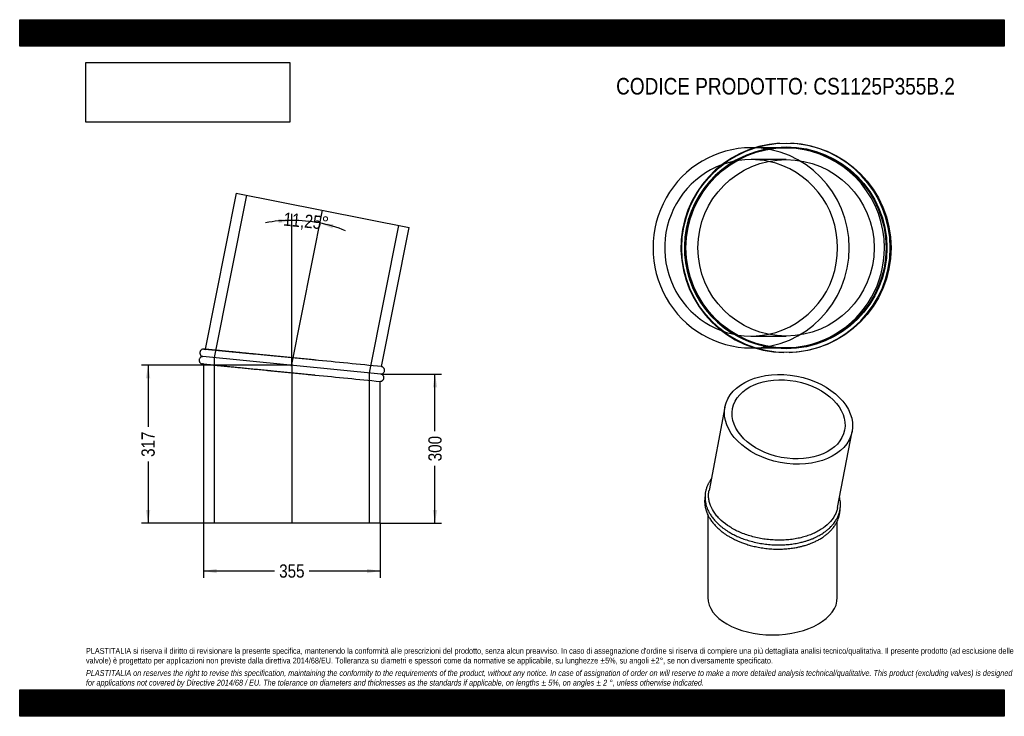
# Model space of a CAD drawing. Header units: millimetres. Extents: x 0 to 1980, y 0 to 1400.
import ezdxf
from ezdxf.enums import TextEntityAlignment as Align
from ezdxf.lldxf.tags import DXFTag

# ---------------------------------------------------------------- set-up
doc = ezdxf.new("R2010")
doc.units = ezdxf.units.MM
doc.header["$LTSCALE"] = 6.666667
doc.layers.add('Default', color=7, linetype='Continuous')
doc.layers.add('TUBO_X_GOMITO_11', color=7, linetype='Continuous')
doc.styles.add('SEACAD_Arial_Narrow', font='ARIALN.TTF')
tags = doc.linetypes.add('CENTER2', pattern=[28.575, 19.05, -3.175, 3.175, -3.175]).pattern_tags.tags
tags[10:11] = [DXFTag(74, 4), DXFTag(75, 0), DXFTag(340, '0'), DXFTag(46, 0.0), DXFTag(50, 0.0), DXFTag(44, 0.0), DXFTag(45, 0.0)]
tags[8:9] = [DXFTag(74, 4), DXFTag(75, 0), DXFTag(340, '0'), DXFTag(46, 0.0), DXFTag(50, 0.0), DXFTag(44, 0.0), DXFTag(45, 0.0)]
tags[6:7] = [DXFTag(74, 4), DXFTag(75, 0), DXFTag(340, '0'), DXFTag(46, 0.0), DXFTag(50, 0.0), DXFTag(44, 0.0), DXFTag(45, 0.0)]
tags[4:5] = [DXFTag(74, 4), DXFTag(75, 0), DXFTag(340, '0'), DXFTag(46, 0.0), DXFTag(50, 0.0), DXFTag(44, 0.0), DXFTag(45, 0.0)]
tags = doc.linetypes.add('HIDDEN2', pattern=[4.7625, 3.175, -1.5875]).pattern_tags.tags
tags[6:7] = [DXFTag(74, 4), DXFTag(75, 0), DXFTag(340, '0'), DXFTag(46, 0.0), DXFTag(50, 0.0), DXFTag(44, 0.0), DXFTag(45, 0.0)]
tags[4:5] = [DXFTag(74, 4), DXFTag(75, 0), DXFTag(340, '0'), DXFTag(46, 0.0), DXFTag(50, 0.0), DXFTag(44, 0.0), DXFTag(45, 0.0)]
doc.dimstyles.new('Plastitalia', dxfattribs={"dimtxt": 26.666667, "dimasz": 26.666667, "dimexe": 13.333333, "dimexo": 0, "dimgap": 6.666667, "dimtad": 0, "dimdec": 0, "dimtxsty": 'SEACAD_Arial_Narrow', "dimblk1": '_SE_FILLED', "dimblk2": '_SE_FILLED', "dimsah": 1, "dimcen": 13.333333, "dimadec": 0, "dimazin": 0, "dimtfac": 0.8, "dimtdec": 1, "dimtmove": 0, "dimatfit": 3, "dimfxl": 1, "dimtolj": 1, "dimarcsym": 0})
picture_1 = doc.add_image_def('image1.jpg', size_in_pixel=(4302, 1260))

# ---------------------------------------------------------------- blocks, each defined once
blk = doc.blocks.new('SEANNOT_GROUP')
at = {"layer": 'Default', "color": 7, "linetype": 'CENTER2'}
blk.add_line((547.3, 707.4), (547.3, 388.1), dxfattribs=at)
blk = doc.blocks.new('SEANNOT_GROUP1')
at = {"layer": 'Default', "color": 7, "linetype": 'CENTER2'}
blk.add_line((546.9, 703.6), (609.2, 1016.9), dxfattribs=at)
blk = doc.blocks.new('SE')
at = {"layer": 'TUBO_X_GOMITO_11', "color": 7, "linetype": 'Continuous'}
for p, q in [((435.1, 1051.5), (372.7, 737.8)), ((435.1, 1051.5), (783.3, 982.3)), ((727.7, 702.8), (783.3, 982.3)), ((726.2, 687.9), (368.3, 723.2)), ((726.2, 687.9), (368.3, 723.2)), ((369.8, 708), (369.8, 388.1)), ((724.8, 388.1), (724.8, 673.1)), ((724.8, 388.1), (369.8, 388.1))]:
    blk.add_line(p, q, dxfattribs=at)
at = {"layer": 'TUBO_X_GOMITO_11', "color": 7, "linetype": 'HIDDEN2'}
for p, q in [((455.8, 1047.4), (390.9, 720.9)), ((703.7, 690.1), (762.6, 986.4)), ((372.7, 737.8), (372.6, 737.5)), ((390.9, 720.9), (390.9, 388.1)), ((369.8, 708.3), (369.8, 708)), ((703.7, 388.1), (703.7, 690.1))]:
    blk.add_line(p, q, dxfattribs=at)
for centre, start, end in [((-10189.8, -109230.9), 84.399173, 84.513578), ((11464, 110624.2), 264.236422, 264.353497)]:
    blk.add_arc(centre, 110474.4, start, end, dxfattribs=at)
at = {"layer": 'TUBO_X_GOMITO_11', "color": 7, "linetype": 'Continuous'}
for centre, start, end in [((-10189.8, -109230.9), 84.328557, 84.399173), ((11464, 110624.2), 264.353497, 264.421443)]:
    blk.add_arc(centre, 110474.4, start, end, dxfattribs=at)
for points, knots in [([(370.4, 738), (369.9, 738), (368.9, 738), (367.3, 737.7), (365.9, 737), (364.4, 735.9), (363.3, 734.4), (362.5, 732.5), (362.2, 730.8), (362.4, 729), (362.9, 727.4), (363.8, 725.8), (365.1, 724.5), (366.7, 723.6), (367.7, 723.3), (368.3, 723.2)], [0, 0, 0, 0, 0.067377, 0.137549, 0.207341, 0.27317, 0.379965, 0.448259, 0.545485, 0.611252, 0.685908, 0.766111, 0.84774, 0.926748, 1, 1, 1, 1]), ([(592.3, 716.1), (589.9, 716.4), (583.6, 717), (571.8, 718.2), (557.8, 719.5), (543.6, 720.9), (529.4, 722.3), (515.4, 723.7), (501.6, 725.1), (488.3, 726.4), (475.6, 727.6), (463.7, 728.8), (454.5, 729.7), (447.5, 730.4), (442.5, 730.9), (437.4, 731.4), (432.1, 731.9), (426.3, 732.5), (420.2, 733.1), (413.7, 733.7), (407.5, 734.3), (401.8, 734.9), (396.6, 735.4), (391.5, 735.9), (386.6, 736.4), (382.2, 736.8), (378.3, 737.2), (375, 737.5), (372.5, 737.8), (370.8, 738), (370.5, 738), (370.4, 738)], [0, 0, 0, 0, 0.020436, 0.064271, 0.108104, 0.151941, 0.19578, 0.239618, 0.283452, 0.326986, 0.36923, 0.410105, 0.449611, 0.468853, 0.487753, 0.506625, 0.527817, 0.551809, 0.578599, 0.608183, 0.640562, 0.668475, 0.698175, 0.729659, 0.762927, 0.797979, 0.834814, 0.873433, 0.913836, 0.956024, 1, 1, 1, 1]), ([(368.3, 723.2), (367.8, 723.1), (366.8, 723.1), (365.3, 722.6), (363.9, 721.8), (362.5, 720.6), (361.5, 719), (360.9, 717.1), (360.7, 715.3), (361.1, 713.5), (361.7, 712), (362.8, 710.5), (364.2, 709.3), (365.8, 708.5), (366.9, 708.3), (367.5, 708.2)], [0, 0, 0, 0, 0.067041, 0.136884, 0.206362, 0.271891, 0.378057, 0.446059, 0.543661, 0.6096, 0.684469, 0.764951, 0.846929, 0.926335, 1, 1, 1, 1]), ([(367.5, 708.2), (367.6, 708.2), (367.8, 708.2), (369, 708.1), (370.9, 707.9), (373.4, 707.6), (376.5, 707.3), (380.4, 706.9), (385, 706.5), (389.8, 706), (394.7, 705.5), (399.6, 705), (404.3, 704.6), (408.9, 704.1), (413.4, 703.7), (418, 703.2), (422.8, 702.8), (427.9, 702.3), (434.9, 701.6), (444.1, 700.7), (456, 699.5), (468.5, 698.3), (481.5, 697), (494.9, 695.7), (508.7, 694.3), (522.6, 692.9), (536.8, 691.5), (550.9, 690.1), (565.1, 688.7), (579, 687.4), (589.2, 686.4), (593.9, 685.9), (594.5, 685.8)], [0, 0, 0, 0, 0.037519, 0.07344, 0.107766, 0.140497, 0.171634, 0.20831, 0.242496, 0.274191, 0.303393, 0.330102, 0.354316, 0.376034, 0.396396, 0.41688, 0.437492, 0.458232, 0.479101, 0.521214, 0.56384, 0.606904, 0.650029, 0.693157, 0.736286, 0.779415, 0.822542, 0.865672, 0.908804, 0.951936, 0.995064, 1, 1, 1, 1]), ([(726.2, 687.9), (726.8, 687.9), (727.8, 688), (729.3, 688.5), (730.6, 689.3), (732, 690.5), (733, 692), (733.7, 694), (733.8, 695.8), (733.5, 697.5), (732.8, 699.1), (731.8, 700.6), (730.4, 701.8), (728.9, 702.5), (728, 702.7), (727.7, 702.7)], [0, 0, 0, 0, 0.069004, 0.140892, 0.212405, 0.279852, 0.389126, 0.459119, 0.559579, 0.627449, 0.70451, 0.787348, 0.871726, 0.953457, 1, 1, 1, 1]), ([(724.8, 673.1), (725.1, 673.1), (725.9, 673.1), (727.2, 673.4), (728.6, 674.1), (730.1, 675.2), (731.3, 676.6), (732.1, 678.5), (732.3, 680.3), (732.2, 682.1), (731.7, 683.7), (730.7, 685.2), (729.4, 686.5), (727.9, 687.5), (726.8, 687.8), (726.2, 687.9)], [0, 0, 0, 0, 0.040054, 0.112282, 0.184118, 0.251876, 0.3618, 0.432094, 0.532169, 0.599862, 0.676706, 0.759258, 0.843279, 0.924602, 1, 1, 1, 1])]:
    blk.add_open_spline(points, degree=3, knots=knots, dxfattribs=at)
at = {"layer": 'TUBO_X_GOMITO_11', "color": 7, "linetype": 'HIDDEN2'}
for points in [[(370.4, 738), (371.2, 737.9), (372, 737.7), (372.8, 737.4)], [(596.3, 715.7), (592.5, 716.1), (589.2, 716.4), (585.8, 716.8)], [(369.9, 708.3), (369.1, 708.2), (368.3, 708.1), (367.5, 708.2)], [(581, 687.2), (584.3, 686.9), (587.5, 686.5), (591.2, 686.2)]]:
    blk.add_open_spline(points, degree=3, dxfattribs=at)
blk.add_open_spline([(495, 695.6), (499.5, 695.2), (508.7, 694.3), (518, 693.4), (522.7, 692.9)], degree=3, knots=[0.70041346, 0.70041346, 0.70041346, 0.70041346, 0.74399435, 0.78757429, 0.78757429, 0.78757429, 0.78757429], dxfattribs=at)
blk = doc.blocks.new('DMBLK25')
at = {"layer": 'Default', "linetype": 'Continuous'}
for points in [[(396.4, 287.5), (396.4, 296.4), (369.8, 292)], [(698.1, 287.5), (724.8, 292), (698.1, 296.4)]]:
    blk.add_hatch(color=7, dxfattribs=at).paths.add_polyline_path(points)
at = {"layer": 'Default', "color": 7, "linetype": 'Continuous'}
for p, q in [((369.8, 388.1), (369.8, 278.6)), ((724.8, 388.1), (724.8, 278.6)), ((512.5, 292), (369.8, 292)), ((724.8, 292), (582.1, 292))]:
    blk.add_line(p, q, dxfattribs=at)
at = {"layer": 'Default', "color": 7, "linetype": 'Continuous', "style": 'SEACAD_Arial_Narrow'}
blk.add_text('355', height=26.67, dxfattribs=at).set_placement((521.8, 305.3), align=Align.TOP_LEFT)
blk = doc.blocks.new('_SE_FILLED')
at = {"color": 0}
blk.add_line((0, 0), (-1, 0), dxfattribs=at)
blk.add_solid([(0, 0), (-1, -0.1665), (-1, 0.1665), (0, 0)], dxfattribs=at)
blk = doc.blocks.new('DMBLK26')
at = {"layer": 'Default', "linetype": 'Continuous'}
for points in [[(839.6, 661.2), (835.1, 687.9), (830.7, 661.2)], [(839.6, 414.7), (830.7, 414.7), (835.1, 388.1)]]:
    blk.add_hatch(color=7, dxfattribs=at).paths.add_polyline_path(points)
at = {"layer": 'Default', "color": 7, "linetype": 'Continuous'}
for p, q in [((726.2, 687.9), (848.4, 687.9)), ((835.1, 572.8), (835.1, 687.9)), ((835.1, 388.1), (835.1, 503.2)), ((724.8, 388.1), (848.4, 388.1))]:
    blk.add_line(p, q, dxfattribs=at)
at = {"layer": 'Default', "color": 7, "linetype": 'Continuous', "style": 'SEACAD_Arial_Narrow'}
blk.add_text('300', height=26.67, rotation=90, dxfattribs=at).set_placement((821.8, 512.5), align=Align.TOP_LEFT)
blk = doc.blocks.new('SE1')
at = {"layer": 'TUBO_X_GOMITO_11', "color": 7, "linetype": 'Continuous'}
for p, q in [((1418.2, 621.3), (1386.2, 453.9)), ((1644.7, 419.6), (1673.9, 572.3)), ((1383.8, 404.9), (1383.8, 238.8)), ((1644.1, 238.8), (1644.1, 392.3))]:
    blk.add_line(p, q, dxfattribs=at)
for major_axis in [(-127.8, 24.5), (-112.7, 21.5)]:
    blk.add_ellipse((1546.1, 596.8), major_axis=major_axis, ratio=0.678892, dxfattribs=at)
blk.add_ellipse((1514, 238.8), major_axis=(130.2, 0), ratio=0.57735, start_param=3.141593, end_param=6.283185, dxfattribs=at)
for points, knots in [([(1390.6, 477.1), (1389.9, 476.1), (1388.6, 474.2), (1387, 471.6), (1385.6, 469.3), (1384.3, 466.7), (1382.6, 463), (1380.7, 457.8), (1379.1, 451.6), (1378.3, 445.5), (1378.1, 440.1), (1378.3, 435.5), (1378.8, 431.4), (1379.6, 427.4), (1380.8, 422.8), (1382.7, 417.2), (1385.6, 410.8), (1389.5, 404.2), (1394.3, 397.6), (1399.6, 391.4), (1405, 386.2), (1410, 381.8), (1414.6, 378.2), (1419.3, 374.9), (1424.8, 371.2), (1431.9, 367.1), (1440.7, 362.6), (1450.9, 358.2), (1461.9, 354.2), (1473.9, 350.8), (1486.5, 348), (1499.4, 346), (1512.1, 344.7), (1524.3, 344.3), (1536, 344.5), (1547.3, 345.4), (1558.4, 346.9), (1568.6, 348.9), (1577.1, 351.1), (1584, 353.2), (1589.9, 355.3), (1595.1, 357.3), (1599.1, 359.1), (1602.1, 360.5), (1604.8, 361.9), (1607.8, 363.5), (1611.5, 365.6), (1615.8, 368.4), (1620.2, 371.5), (1624.4, 374.8), (1628.1, 378), (1631.7, 381.6), (1635.2, 385.4), (1638.3, 389.4), (1640.7, 392.9), (1642.4, 395.9), (1643.9, 398.5), (1645.2, 401.2), (1646.5, 404.4), (1647.8, 407.9), (1648.8, 411.4), (1649.5, 414.6), (1650, 417.7), (1650.4, 421.3), (1650.6, 425.9), (1650.4, 431.1), (1649.7, 436.1), (1649, 439.1), (1648.7, 440.4)], [0.1201637, 0.1201637, 0.1201637, 0.1201637, 0.1262209, 0.1313567, 0.1354188, 0.1399629, 0.1459782, 0.1566573, 0.168444, 0.1797586, 0.1887573, 0.1968526, 0.2041777, 0.2103601, 0.2180081, 0.2283123, 0.240351, 0.2527603, 0.2655387, 0.2783874, 0.2894609, 0.2985936, 0.3064453, 0.3139528, 0.3222475, 0.3333477, 0.3461979, 0.3605224, 0.3748428, 0.3895087, 0.4054491, 0.4207196, 0.4357657, 0.4504968, 0.4637234, 0.4772636, 0.4911, 0.5046711, 0.5158465, 0.5243539, 0.5326112, 0.5404396, 0.5465675, 0.5507564, 0.5540614, 0.5588039, 0.5651321, 0.5723029, 0.580741, 0.5889443, 0.5964754, 0.6033439, 0.6126688, 0.6211122, 0.628068, 0.6337815, 0.6384884, 0.6431978, 0.6491259, 0.6563876, 0.6627669, 0.6681099, 0.6732688, 0.679572, 0.6871488, 0.6976999, 0.7069107, 0.7134725, 0.7134725, 0.7134725, 0.7134725]), ([(1378.1, 441.4), (1377.8, 439.3), (1377.3, 434.6), (1377.4, 427.7), (1378.2, 422.2), (1379, 418.5), (1379.6, 416.1), (1380.5, 413), (1381.8, 409.2), (1384, 404.3), (1387, 398.7), (1391.3, 392), (1394.7, 387.9), (1396.9, 385.4)], [0.8980509, 0.8980509, 0.8980509, 0.8980509, 0.9093401, 0.9226112, 0.9346173, 0.9382755, 0.9421926, 0.947391, 0.9543456, 0.963219, 0.9737887, 0.9860508, 1, 1, 1, 1]), ([(1423.4, 383.7), (1417.4, 387.9), (1412, 392.4), (1404.9, 399.5), (1402.7, 401.9), (1398.7, 406.9), (1396.9, 409.4), (1392, 417.1), (1389.6, 422.3), (1387, 430.4), (1386.4, 433.2), (1385.5, 438.6), (1385.3, 441.3), (1385.3, 446.7), (1385.5, 449.4), (1386, 452.7), (1386.1, 453.3), (1386.2, 453.9)], [0, 0, 0, 0, 0.03125, 0.03125, 0.046875, 0.046875, 0.0625, 0.0625, 0.09375, 0.09375, 0.109375, 0.109375, 0.125, 0.125, 0.140625, 0.140625, 0.1442522, 0.1442522, 0.1442522, 0.1442522]), ([(1396.9, 385.4), (1399, 383.1), (1402.3, 379.5), (1408.5, 374), (1414, 369.7), (1419.1, 366), (1423.6, 363.1), (1427.3, 360.9), (1430.3, 359.2), (1432.9, 357.8), (1435.8, 356.3), (1439.7, 354.3), (1445.1, 351.9), (1452, 349.1), (1460.1, 346.2), (1469.4, 343.4), (1479.8, 340.8), (1491.2, 338.6), (1503.4, 337), (1515.7, 336), (1527.9, 335.8), (1539.8, 336.3), (1551, 337.5), (1560.6, 339), (1567.4, 340.4), (1571.9, 341.5), (1574.9, 342.3), (1578, 343.1), (1581.8, 344.3), (1586.5, 345.8), (1592.2, 348), (1598.7, 350.7), (1605.6, 354.2), (1612.4, 358.1), (1618.5, 362.3), (1624.1, 366.6), (1629.3, 371.4), (1634.4, 376.8), (1638.9, 382.7), (1642.4, 388.6), (1645.1, 394.1), (1647.1, 399.5), (1648.7, 405.3), (1649.5, 411), (1649.8, 414.7), (1649.8, 416.2)], [0, 0, 0, 0, 0.0126909, 0.0240111, 0.033964, 0.0425526, 0.049605, 0.0552561, 0.0595634, 0.0631849, 0.0669783, 0.0720523, 0.0800365, 0.0892849, 0.0998994, 0.1118566, 0.1244428, 0.1383897, 0.1530056, 0.1675586, 0.1820512, 0.1960717, 0.2101388, 0.2227044, 0.2316219, 0.2361274, 0.2400272, 0.2436473, 0.2484902, 0.2550701, 0.2630554, 0.2725403, 0.2834086, 0.2951663, 0.3058894, 0.315718, 0.3270999, 0.3386985, 0.3511846, 0.3631081, 0.3731066, 0.3824954, 0.3930523, 0.4046392, 0.4127277, 0.4127277, 0.4127277, 0.4127277]), ([(1644.7, 419.7), (1644.3, 417.6), (1643.8, 415.6), (1642.4, 411), (1641.3, 408.4), (1638.8, 403.3), (1637.4, 400.9), (1632.5, 393.6), (1628.4, 389), (1619, 380.6), (1613.6, 376.7), (1604.5, 371.5), (1601.3, 369.8), (1594.7, 366.8), (1591.3, 365.3), (1584.1, 362.7), (1580.5, 361.6), (1572.9, 359.4), (1569.1, 358.5), (1561.2, 356.9), (1557.2, 356.2), (1549.1, 355.1), (1544.9, 354.7), (1536.5, 354.1), (1532.3, 354), (1523.8, 353.9), (1519.5, 354.1), (1511, 354.6), (1506.7, 354.9), (1498.2, 356), (1494, 356.6), (1481.5, 358.9), (1473.3, 361), (1461.5, 364.8), (1457.6, 366.1), (1450.1, 369.1), (1446.5, 370.7), (1436, 375.8), (1429.5, 379.5), (1423.4, 383.7)], [0.6442386, 0.6442386, 0.6442386, 0.6442386, 0.65625, 0.65625, 0.671875, 0.671875, 0.6875, 0.6875, 0.71875, 0.71875, 0.75, 0.75, 0.765625, 0.765625, 0.78125, 0.78125, 0.796875, 0.796875, 0.8125, 0.8125, 0.828125, 0.828125, 0.84375, 0.84375, 0.859375, 0.859375, 0.875, 0.875, 0.890625, 0.890625, 0.90625, 0.90625, 0.9375, 0.9375, 0.953125, 0.953125, 0.96875, 0.96875, 1, 1, 1, 1])]:
    blk.add_open_spline(points, degree=3, knots=knots, dxfattribs=at)
blk = doc.blocks.new('DMBLK27')
at = {"layer": 'Default', "linetype": 'Continuous'}
for points in [[(520.8, 991), (547.3, 996.7), (520.4, 999.9)], [(631, 989), (604.1, 991.1), (628.9, 980.4)]]:
    blk.add_hatch(color=7, dxfattribs=at).paths.add_polyline_path(points)
at = {"layer": 'Default', "color": 7, "linetype": 'Continuous'}
blk.add_line((547.3, 707.4), (547.3, 1010), dxfattribs=at)
for start, end in [(90, 100.4952), (68.2548, 90)]:
    blk.add_arc((547.3, 705.5), 291.2, start, end, dxfattribs=at)
at = {"layer": 'Default', "color": 7, "linetype": 'Continuous', "style": 'SEACAD_Arial_Narrow'}
blk.add_text('11,25°', height=26.67, rotation=354.375, dxfattribs=at).set_placement((531.9, 1013), align=Align.TOP_LEFT)
blk = doc.blocks.new('SE2')
at = {"layer": 'TUBO_X_GOMITO_11', "color": 7, "linetype": 'Continuous'}
for p, q in [((1478.3, 1142.7), (1470.9, 1142.7)), ((1470.9, 740.3), (1478.5, 740.3))]:
    blk.add_line(p, q, dxfattribs=at)
at = {"layer": 'TUBO_X_GOMITO_11', "color": 7, "linetype": 'HIDDEN2'}
for p, q in [((1537.8, 1142.7), (1478.3, 1142.7)), ((1541.1, 1118.8), (1470.9, 1118.8)), ((1470.9, 764.3), (1541.1, 764.3)), ((1478.5, 740.3), (1537.8, 740.3))]:
    blk.add_line(p, q, dxfattribs=at)
at = {"layer": 'TUBO_X_GOMITO_11', "color": 7, "linetype": 'Continuous'}
for centre, radius in [((1541.9, 941.5), 210.5), ((1541.1, 941.5), 201.2), ((1541.1, 941.5), 177.3)]:
    blk.add_circle(centre, radius, dxfattribs=at)
at = {"layer": 'TUBO_X_GOMITO_11', "color": 7, "linetype": 'HIDDEN2'}
blk.add_circle((1541.1, 941.5), 202.8, dxfattribs=at)
blk.add_circle((1541.1, 941.5), 202.8, dxfattribs=at)
at = {"layer": 'TUBO_X_GOMITO_11', "color": 7, "linetype": 'Continuous'}
blk.add_arc((1540.2, 941.5), 210.5, 93.4027, 269.0128, dxfattribs=at)
at = {"layer": 'TUBO_X_GOMITO_11', "color": 7, "linetype": 'HIDDEN2'}
for centre, radius, start, end in [((1540.2, 941.5), 210.5, 0, 87.1121), ((1537.8, 941.5), 201.2, 0, 238.091), ((1537.8, 941.5), 201.2, 241.6179, 360), ((1540.2, 941.5), 210.5, 271.8646, 0)]:
    blk.add_arc(centre, radius, start, end, dxfattribs=at)
at = {"layer": 'TUBO_X_GOMITO_11', "color": 7, "linetype": 'Continuous'}
for major_axis, start_param, end_param in [((0, 201.2), 0, 3.141593), ((0, 177.3), 3.342881, 6.081897)]:
    blk.add_ellipse((1470.9, 941.5), major_axis=major_axis, ratio=0.980785, start_param=start_param, end_param=end_param, dxfattribs=at)
at = {"layer": 'TUBO_X_GOMITO_11', "color": 7, "linetype": 'HIDDEN2'}
for major_axis, start_param, end_param in [((0, 201.2), 3.141593, 6.283185), ((0, 177.3), 0, 3.342881), ((0, 177.3), 6.081897, 6.283185)]:
    blk.add_ellipse((1470.9, 941.5), major_axis=major_axis, ratio=0.980785, start_param=start_param, end_param=end_param, dxfattribs=at)
blk = doc.blocks.new('DMBLK28')
at = {"layer": 'Default', "linetype": 'Continuous'}
for points in [[(253.7, 678.9), (262.6, 678.9), (258.2, 705.5)], [(253.7, 414.7), (258.2, 388.1), (262.6, 414.7)]]:
    blk.add_hatch(color=7, dxfattribs=at).paths.add_polyline_path(points)
at = {"layer": 'Default', "color": 7, "linetype": 'Continuous'}
for p, q in [((547.3, 705.5), (244.8, 705.5)), ((258.2, 705.5), (258.2, 581.6)), ((258.2, 512), (258.2, 388.1)), ((547.3, 388.1), (244.8, 388.1))]:
    blk.add_line(p, q, dxfattribs=at)
at = {"layer": 'Default', "color": 7, "linetype": 'Continuous', "style": 'SEACAD_Arial_Narrow'}
blk.add_text('317', height=26.67, rotation=90, dxfattribs=at).set_placement((244.8, 521.3), align=Align.TOP_LEFT)

msp = doc.modelspace()

# ---------------------------------------------------------------- hatches: boundary and pattern name
at = {"layer": 'Default', "linetype": 'Continuous'}
h = msp.add_hatch(dxfattribs=at)
h.set_pattern_fill('LINE', scale=0.629921, angle=45, style=0)
h.paths.add_polyline_path([(1980, 1346.7), (1980, 1400), (0, 1400), (0, 1346.7)])
for points in [[(1980, 1346.7), (1980, 1400), (0, 1400), (0, 1346.7)], [(1980, 0), (1980, 53.3), (0, 53.3), (0, 0)]]:
    msp.add_hatch(color=7, dxfattribs=at).paths.add_polyline_path(points)
h = msp.add_hatch(dxfattribs=at)
h.set_pattern_fill('LINE', scale=0.629921, angle=45, style=0)
h.paths.add_polyline_path([(1980, 0), (1980, 53.3), (0, 53.3), (0, 0)])

# ---------------------------------------------------------------- linework, layer by layer
at = {"layer": 'Default', "color": 7, "linetype": 'Continuous'}
for p, q in [((0, 1400), (1980, 1400)), ((0, 1346.7), (0, 1400)), ((1980, 1400), (1980, 1346.7)), ((1980, 1346.7), (0, 1346.7)), ((0, 53.3), (1980, 53.3)), ((0, 0), (0, 53.3)), ((1980, 53.3), (1980, 0)), ((1980, 0), (0, 0))]:
    msp.add_line(p, q, dxfattribs=at)

# ---------------------------------------------------------------- block references
at = {"layer": 'Default'}
for name in ['SE2', 'SE', 'SEANNOT_GROUP1', 'SEANNOT_GROUP', 'SE1']:
    msp.add_blockref(name, (0, 0), dxfattribs=at)

# ---------------------------------------------------------------- texts
at = {"layer": 'Default', "attachment_point": 1}
for s, insert, char_height, width in [('{\\fArial Narrow|b0||i0||c0|p34;\\C7;\\H33.33333333;\\W1.;CODICE PRODOTTO: CS1125P355B.2}', (1199.4, 1283), 33.333, 683.28), ("{\\fArial Narrow|b0||i0||c0|p34;\\C7;\\H11.66666667;\\W1.;PLASTITALIA si riserva il diritto di revisionare la presente specifica, mantenendo la conformità alle prescrizioni del prodotto, senza alcun preavviso. In caso di assegnazione d'ordine si riserva di compiere una più dettagliata analisi tecnico/qualitativa. Il presente prodotto (ad esclusione delle \\P}{\\fArial Narrow|b0||i0||c0|p34;\\C7;\\H11.66666667;\\W1.;valvole) è progettato per applicazioni non previste dalla direttiva 2014/68/EU. Tolleranza su diametri e spessori come da normative se applicabile, su lunghezze ±5%, su angoli ±2°, se non diversamente specificato.\\P}{\\fArial Narrow|b0||i0||c0|p34;\\C7;\\H3.333333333;\\W1.;   \\P}{\\fArial Narrow|b0||i1||c0|p34;\\C7;\\H11.66666667;\\W1.;PLASTITALIA on reserves the right to revise this specification, maintaining the conformity to the requirements of the product, without any notice. In case of assignation of order on will reserve to make a more detailed analysis technical/qualitative. This product (excluding valves) is designed \\P}{\\fArial Narrow|b0||i1||c0|p34;\\C7;\\H11.66666667;\\W1.;for applications not covered by Directive 2014/68 / EU. The tolerance on diameters and thicknesses as the standards if applicable, on lengths ± 5%, on angles ± 2 °, unless otherwise indicated.\\P}", (133.3, 137.3), 11.6667, 1713.333)]:
    msp.add_mtext(s, dxfattribs=dict(at, insert=insert, char_height=char_height, width=width))

# ---------------------------------------------------------------- dimensions: what is measured, and where the dimension line sits
at = {"layer": 'Default', "color": 7, "linetype": 'Continuous'}
dim = msp.add_angular_dim_2l(base=(575.8097, 995.2894), line1=((547.2711, 705.5326), (547.2711, 707.3898)), line2=((547.2711, 705.5326), (609.1966, 1016.8528)), text='\\A1;<>', dimstyle='Plastitalia', override={"dimadec": 2}, dxfattribs=at)
dim.commit()
dim.dimension.update_dxf_attribs({"geometry": 'DMBLK27', "text_midpoint": (575.8097, 995.2894), "dimtype": 162})
for base, p1, p2, angle, picture, middle in [((258.2, 705.5), (547.3, 705.5), (547.3, 388.1), 270, 'DMBLK28', (258.2, 546.8)), ((835.1, 388.1), (724.8, 388.1), (726.2, 687.9), 89.7204, 'DMBLK26', (835.1, 538))]:
    dim = msp.add_linear_dim(base=base, p1=p1, p2=p2, angle=angle, text='\\A1;<>', dimstyle='Plastitalia', dxfattribs=at)
    dim.commit()
    dim.dimension.update_dxf_attribs({"geometry": picture, "text_midpoint": middle, "dimtype": 161})
dim = msp.add_linear_dim(base=(369.8, 292), p1=(724.8, 388.1), p2=(369.8, 388.1), text='\\A1;<>', dimstyle='Plastitalia', dxfattribs=at)
dim.commit()
dim.dimension.update_dxf_attribs({"geometry": 'DMBLK25', "text_midpoint": (547.3, 292), "dimtype": 160})

# ---------------------------------------------------------------- pictures from other files: only their frames are drawn
image = msp.add_image(picture_1, insert=(133.3, 1194), size_in_units=(409.7, 120))
image.dxf.flags = 7

doc.saveas('drawing.dxf')
